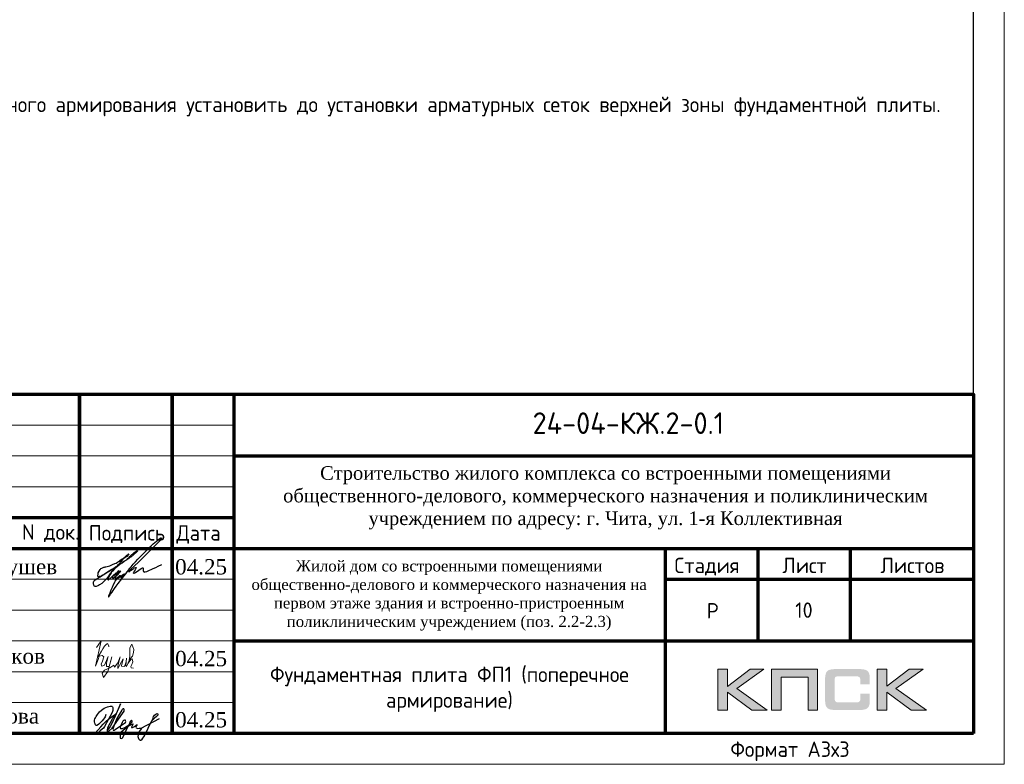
# Model space of a CAD drawing. Header units: millimetres. Extents: x -56135 to 1694203, y -446411 to -23139.
# Tile 148 of 256: x 791051 to 807022, y -194785 to -182712. Entities that reach past the tile are written whole.
import ezdxf
from ezdxf.enums import TextEntityAlignment as Align

# ---------------------------------------------------------------- set-up
doc = ezdxf.new("R2010")
doc.units = ezdxf.units.MM
for name, color, linetype in [('PDF _S_NET_PROFILE_AXIS', 7, 'Continuous'), ('PDF7_Text', 7, 'Continuous'), ('Рамка печать', 7, 'Continuous'), ('ТОЛСТЫЕ_ОСНОВНЫЕ', 6, 'Continuous')]:
    doc.layers.add(name, color=color, linetype=linetype)
for name, color, linetype, lineweight in [('Выноски', 20, 'Continuous', 20), ('Каркасы ригель', 3, 'Continuous', 0), ('Рамка', 7, 'Continuous', 70), ('Текст', 7, 'Continuous', 25), ('ТОНКИЕ', 7, 'Continuous', 9)]:
    doc.layers.add(name, color=color, linetype=linetype, lineweight=lineweight)
doc.styles.add('GOST-2.304_Type-B', font='GOST_Common.ttf')
doc.styles.add('PDF Times New Roman', font='times.ttf')
doc.styles.add('style1', font='GOST_Common.ttf', dxfattribs={"height": 500})
doc.styles.add('ГОСТ', font='GOST_Common.ttf')

# ---------------------------------------------------------------- blocks, each defined once
blk = doc.blocks.new('*U43')
at = {"layer": 'ТОЛСТЫЕ_ОСНОВНЫЕ', "color": 6}
blk.add_lwpolyline([(20, 5), (886, 5), (886, 415), (20, 415)], close=True, dxfattribs=at)
at = {"layer": 'ТОНКИЕ'}
blk.add_lwpolyline([(0, 0), (891, 0), (891, 420), (0, 420)], close=True, dxfattribs=at)
at = {"layer": 'Текст', "style": 'style1'}
blk.add_text('Формат А3х3', height=2.5, dxfattribs=at).set_placement((846.57, 1.2))
blk = doc.blocks.new('11')
at = {"layer": 'Выноски'}
for p, q in [((47962, 66737), (47989, 66781)), ((47989, 66781), (48016, 66806)), ((48016, 66806), (48038, 66823)), ((48038, 66823), (48060, 66786)), ((48060, 66786), (48058, 66769)), ((47885, 66608), (47944, 66700)), ((47944, 66700), (47962, 66737))]:
    blk.add_line(p, q, dxfattribs=at)
blk.add_lwpolyline([(47863, 66761), (47937, 66865), (47843, 66458), (47885, 66564), (47905, 66616), (47954, 66628), (47979, 66606), (47957, 66539), (47937, 66487), (47947, 66458), (47991, 66470), (48051, 66611), (48041, 66569), (48023, 66505), (48023, 66448), (48065, 66448), (48090, 66529), (48110, 66608), (48043, 66369), (47972, 66275), (47954, 66344), (47991, 66389), (48078, 66431), (48142, 66470), (48154, 66441), (48204, 66512), (48246, 66606), (48209, 66455), (48204, 66418), (48295, 66574), (48265, 66463), (48265, 66455), (48312, 66453), (48342, 66529), (48347, 66584), (48337, 66465), (48349, 66453), (48401, 66569), (48443, 66616), (48461, 66678), (48466, 66727), (48436, 66811), (48399, 66754), (48399, 66618), (48389, 66549), (48374, 66507), (48416, 66564), (48441, 66576), (48451, 66524), (48433, 66482), (48419, 66453), (48424, 66428), (48458, 66421)], dxfattribs=at)
blk = doc.blocks.new('яяя')
at = {"lineweight": 30}
for points in [[(345424, 110432), (345425, 110410), (345424, 110397), (345417, 110379), (345406, 110350), (345390, 110319), (345357, 110275), (345310, 110221), (345265, 110176), (345198, 110110), (345161, 110077), (345133, 110066), (345116, 110066), (345102, 110075), (345090, 110091), (345082, 110115), (345074, 110146), (345066, 110182), (345064, 110206), (345067, 110234), (345077, 110278), (345095, 110320), (345114, 110361), (345134, 110395), (345159, 110428), (345195, 110469), (345228, 110506), (345284, 110560), (345331, 110595), (345379, 110625), (345435, 110648), (345486, 110670), (345532, 110686), (345573, 110696), (345605, 110698), (345621, 110695), (345635, 110687), (345648, 110671), (345656, 110649), (345659, 110625), (345659, 110583), (345656, 110553), (345647, 110523), (345635, 110489), (345387, 110033), (345349, 109985), (345311, 109948), (345247, 109889), (345209, 109858), (345192, 109844), (345180, 109837), (345157, 109833), (345150, 109835), (345140, 109842), (345135, 109856), (345138, 109881), (345148, 109892), (345183, 109930), (345267, 110024), (345343, 110105), (345455, 110213), (345617, 110343), (345775, 110456), (345811, 110526), (345838, 110607), (345890, 110740), (345902, 110771), (345698, 110295), (345672, 110226), (345626, 110132), (345572, 110032), (345518, 109953), (345481, 109918), (345497, 110001), (345567, 110147), (345655, 110301), (345760, 110442)], [(345481, 109918), (345476, 109896), (345475, 109874), (345485, 109861), (345506, 109866), (345539, 109891), (345632, 109983), (345968, 110450), (346022, 110527), (346029, 110560), (346027, 110579), (346026, 110590), (346010, 110605), (345993, 110609), (345975, 110601), (345962, 110584), (345954, 110562), (345857, 110421), (345783, 110292), (345741, 110183), (345701, 110079), (345665, 109985), (345660, 109952), (345666, 109929), (345669, 109915), (345682, 109910), (345702, 109914), (345735, 109941), (345846, 110007), (346065, 110160), (346075, 110193), (346070, 110217), (346066, 110236), (346052, 110241), (346030, 110241), (346007, 110228), (345978, 110203), (345960, 110164), (345892, 110010), (345895, 109986), (345904, 109966), (345925, 109964), (345969, 109968), (346045, 110000), (346218, 110114), (346261, 110154), (346280, 110184), (346282, 110210), (346278, 110225), (346263, 110229), (346241, 110222), (346220, 110198), (346162, 110049), (345989, 109904), (345932, 109849), (345906, 109805), (345891, 109739), (345890, 109690), (345899, 109652), (345924, 109647), (345956, 109655), (345980, 109674), (346058, 109838), (346158, 110046), (346261, 110098), (346314, 110120), (346292, 110079), (346269, 110036), (346261, 110008), (346267, 109998), (346293, 109998), (346363, 110039), (346445, 110095), (346421, 110068), (346414, 110040), (346407, 110011), (346416, 109990), (346466, 109972), (346509, 109977), (346574, 109984), (347172, 110293)], [(346586, 109971), (346543, 109917), (346509, 109873), (346489, 109825), (346475, 109767), (346472, 109710), (346478, 109675), (346485, 109641), (346501, 109621), (346517, 109602), (346542, 109589), (346568, 109592), (346605, 109620), (346680, 109731), (346736, 109842), (346865, 110115), (346962, 110290), (346969, 110318), (346979, 110360), (347013, 110403), (347056, 110434), (347091, 110450), (347109, 110450), (347121, 110434), (347115, 110405), (347072, 110355), (347012, 110307), (346924, 110222)]]:
    blk.add_lwpolyline(points, dxfattribs=at)
blk = doc.blocks.new('A$Cd09756da')
at = {"layer": 'Рамка печать', "lineweight": 20}
h = blk.add_hatch(color=0, dxfattribs=at)
h.paths.add_polyline_path([(-3400, 1040), (-3624, 1040), (-3991, 764), (-3991, 1040), (-4146, 1040), (-4146, 378), (-3991, 378), (-3991, 669), (-3594, 378), (-3346, 378), (-3840, 728)])
h.paths.add_polyline_path([(-3122, 915), (-2683, 915), (-2683, 378), (-2529, 378), (-2529, 1040), (-2693, 1040), (-3276, 1040), (-3276, 883), (-3276, 378), (-3122, 378)])
h.paths.add_polyline_path([(-1408, 1043), (-1563, 1043), (-1563, 380), (-1408, 380), (-1408, 672), (-1011, 380), (-763, 380), (-1257, 731), (-817, 1043), (-1041, 1043), (-1408, 767)])
blk.add_hatch(color=204, dxfattribs=at).paths.add_polyline_path([(-1693, 970), (-1695, 977), (-1697, 983), (-1701, 989), (-1704, 996), (-1708, 1000), (-1712, 1005), (-1716, 1010), (-1720, 1014), (-1725, 1017), (-1731, 1021), (-1737, 1025), (-1744, 1028), (-1750, 1030), (-1758, 1033), (-1765, 1035), (-1783, 1038), (-1802, 1041), (-1823, 1043), (-1846, 1043), (-2242, 1043), (-2265, 1043), (-2285, 1041), (-2305, 1038), (-2322, 1035), (-2330, 1032), (-2338, 1030), (-2344, 1028), (-2351, 1024), (-2357, 1021), (-2363, 1017), (-2368, 1014), (-2372, 1010), (-2376, 1005), (-2380, 1000), (-2384, 996), (-2387, 989), (-2390, 983), (-2393, 976), (-2396, 970), (-2398, 962), (-2401, 946), (-2404, 928), (-2406, 908), (-2406, 887), (-2406, 538), (-2406, 516), (-2404, 496), (-2401, 478), (-2398, 461), (-2396, 454), (-2393, 447), (-2390, 440), (-2387, 434), (-2384, 429), (-2380, 423), (-2376, 419), (-2372, 414), (-2368, 410), (-2362, 406), (-2357, 403), (-2351, 399), (-2344, 396), (-2337, 394), (-2330, 391), (-2322, 389), (-2305, 385), (-2285, 383), (-2264, 381), (-2242, 380), (-1846, 380), (-1823, 381), (-1802, 382), (-1783, 385), (-1766, 389), (-1758, 391), (-1750, 393), (-1744, 396), (-1737, 399), (-1731, 402), (-1725, 406), (-1720, 410), (-1716, 414), (-1712, 418), (-1708, 423), (-1704, 428), (-1701, 434), (-1697, 440), (-1695, 446), (-1693, 454), (-1690, 461), (-1686, 478), (-1684, 496), (-1682, 516), (-1682, 538), (-1682, 647), (-1836, 647), (-1836, 558), (-1836, 552), (-1837, 546), (-1838, 540), (-1840, 535), (-1842, 530), (-1844, 526), (-1846, 522), (-1850, 519), (-1853, 515), (-1857, 513), (-1862, 511), (-1867, 508), (-1872, 507), (-1878, 506), (-1884, 506), (-1890, 505), (-2209, 505), (-2214, 506), (-2219, 506), (-2223, 508), (-2227, 511), (-2231, 513), (-2235, 516), (-2238, 519), (-2241, 523), (-2244, 528), (-2246, 532), (-2248, 536), (-2249, 541), (-2251, 551), (-2252, 560), (-2252, 878), (-2252, 884), (-2251, 889), (-2250, 894), (-2248, 899), (-2247, 903), (-2245, 906), (-2242, 910), (-2240, 913), (-2236, 916), (-2233, 919), (-2229, 921), (-2225, 922), (-2220, 923), (-2215, 924), (-2210, 925), (-2204, 925), (-1890, 925), (-1884, 925), (-1878, 924), (-1872, 923), (-1868, 921), (-1863, 919), (-1858, 917), (-1854, 914), (-1851, 911), (-1847, 907), (-1844, 903), (-1842, 899), (-1840, 894), (-1838, 889), (-1837, 884), (-1836, 878), (-1836, 872), (-1836, 799), (-1682, 799), (-1682, 887), (-1682, 908), (-1684, 928), (-1686, 946), (-1690, 962)])
at = {"layer": 'PDF _S_NET_PROFILE_AXIS', "lineweight": 30, "elevation": 0}
blk.add_lwpolyline([(-13735, 2814), (-13718, 2835), (-13697, 2852), (-13684, 2869), (-13650, 2903), (-13642, 2907), (-13638, 2916), (-13629, 2920), (-13621, 2928), (-13600, 2945), (-13583, 2958), (-13570, 2962), (-13562, 2962), (-13562, 2958), (-13566, 2949), (-13578, 2937), (-13667, 2860), (-13684, 2852), (-13701, 2835), (-13752, 2805), (-13773, 2793), (-13799, 2776), (-13803, 2772), (-13807, 2772), (-13799, 2776), (-13786, 2784), (-13782, 2784), (-13777, 2789), (-13782, 2784), (-13786, 2780), (-13794, 2776), (-13811, 2763), (-13828, 2755), (-13845, 2738), (-13887, 2708), (-13926, 2674), (-13968, 2632), (-13981, 2619), (-13985, 2611), (-13993, 2606), (-14002, 2594), (-14019, 2573), (-14031, 2551), (-14040, 2535), (-14061, 2509), (-14086, 2488), (-14141, 2433), (-14175, 2408), (-14192, 2399), (-14205, 2391), (-14230, 2382), (-14256, 2382), (-14264, 2391), (-14268, 2403), (-14273, 2429), (-14273, 2454), (-14268, 2467), (-14260, 2479), (-14247, 2492), (-14222, 2505), (-14213, 2513), (-14197, 2522), (-14175, 2535), (-14163, 2539), (-14150, 2551), (-14133, 2560), (-14116, 2573), (-14074, 2598), (-14027, 2628), (-13985, 2653), (-13947, 2678), (-13930, 2691), (-13917, 2700), (-13904, 2704), (-13896, 2712), (-13896, 2708), (-13904, 2704), (-13909, 2700), (-13921, 2691), (-13938, 2678), (-13976, 2657), (-14061, 2602), (-14103, 2577), (-14137, 2560), (-14150, 2551), (-14163, 2547), (-14171, 2543), (-14180, 2543), (-14192, 2539), (-14201, 2543), (-14205, 2547), (-14205, 2564), (-14201, 2577), (-14201, 2590), (-14197, 2606), (-14184, 2632), (-14167, 2657), (-14158, 2666), (-14154, 2674), (-14141, 2678), (-14108, 2695), (-14095, 2695), (-14086, 2700), (-14074, 2704), (-14010, 2717), (-13985, 2729), (-13964, 2738), (-13926, 2755), (-13904, 2763), (-13883, 2776), (-13866, 2789), (-13854, 2801), (-13820, 2827), (-13794, 2839), (-13782, 2848), (-13765, 2860), (-13731, 2890), (-13714, 2903), (-13705, 2911), (-13701, 2911), (-13710, 2894), (-13735, 2869), (-13748, 2860), (-13782, 2835), (-13794, 2827), (-13807, 2814), (-13832, 2784), (-13845, 2772), (-13849, 2763), (-13866, 2742), (-13879, 2733), (-13892, 2717), (-13896, 2712), (-13896, 2708), (-13900, 2704), (-13909, 2700), (-13921, 2687), (-13943, 2662), (-13955, 2649), (-13968, 2632), (-13976, 2619), (-13985, 2611), (-13989, 2606), (-13985, 2611), (-13981, 2611), (-13985, 2606), (-13993, 2585), (-14002, 2581), (-14006, 2573), (-14010, 2568), (-14036, 2518), (-14036, 2505), (-14040, 2496), (-14036, 2492), (-14031, 2492), (-14019, 2505), (-14006, 2513), (-13951, 2568), (-13917, 2594), (-13904, 2606), (-13892, 2611), (-13887, 2619), (-13875, 2632), (-13871, 2640), (-13862, 2640), (-13862, 2636), (-13879, 2619), (-13896, 2598), (-13921, 2577), (-13934, 2568), (-13947, 2556), (-13951, 2556), (-13959, 2551), (-13964, 2543), (-13964, 2522), (-13959, 2518), (-13951, 2518), (-13938, 2526), (-13921, 2543), (-13913, 2556), (-13904, 2564), (-13879, 2594), (-13862, 2611), (-13854, 2623), (-13841, 2628), (-13837, 2632), (-13832, 2632), (-13845, 2619), (-13854, 2606), (-13866, 2598), (-13887, 2573), (-13904, 2551), (-13913, 2543), (-13917, 2535), (-13921, 2522), (-13921, 2509), (-13917, 2505), (-13904, 2501), (-13900, 2505), (-13892, 2522), (-13879, 2535), (-13858, 2551), (-13849, 2560), (-13837, 2560), (-13832, 2551), (-13832, 2526), (-13828, 2526), (-13820, 2530), (-13807, 2539), (-13782, 2564), (-13773, 2577), (-13769, 2581), (-13769, 2585), (-13773, 2585), (-13777, 2581), (-13786, 2577), (-13811, 2560), (-13841, 2539), (-13879, 2513), (-13887, 2509), (-13900, 2505), (-13909, 2496), (-13926, 2471), (-13934, 2450), (-13955, 2412), (-13972, 2369), (-13993, 2323), (-14010, 2272), (-14019, 2251), (-14031, 2225), (-14031, 2213), (-14027, 2213), (-14023, 2217), (-14019, 2225), (-14010, 2238), (-14006, 2247), (-13998, 2259), (-13972, 2293), (-13955, 2319), (-13934, 2352), (-13904, 2386), (-13875, 2429), (-13816, 2509), (-13782, 2551), (-13752, 2590), (-13727, 2623), (-13701, 2653), (-13684, 2678), (-13663, 2704), (-13629, 2746), (-13595, 2784), (-13553, 2827), (-13464, 2920), (-13418, 2962), (-13380, 3004), (-13341, 3043), (-13308, 3072), (-13278, 3098), (-13253, 3119), (-13231, 3136), (-13214, 3148), (-13202, 3157), (-13193, 3165), (-13185, 3165), (-13185, 3170), (-13176, 3174), (-13176, 3153), (-13185, 3140), (-13193, 3131), (-13197, 3123), (-13295, 3026), (-13320, 2996), (-13354, 2966), (-13540, 2780), (-13617, 2712), (-13672, 2657), (-13680, 2645), (-13689, 2636), (-13697, 2632), (-13701, 2628), (-13701, 2623), (-13697, 2623), (-13689, 2628), (-13676, 2640), (-13646, 2657), (-13633, 2670), (-13621, 2674), (-13612, 2683), (-13595, 2691), (-13583, 2691), (-13583, 2683), (-13591, 2666), (-13600, 2653), (-13617, 2632), (-13621, 2619), (-13625, 2611), (-13629, 2606), (-13629, 2602), (-13621, 2594), (-13617, 2598), (-13612, 2598), (-13604, 2602), (-13591, 2611), (-13540, 2649), (-13502, 2674), (-13477, 2683), (-13473, 2683), (-13468, 2678), (-13468, 2640), (-13464, 2628), (-13460, 2619), (-13451, 2615), (-13443, 2619), (-13435, 2619), (-13409, 2628), (-13367, 2645), (-13337, 2657), (-13308, 2674), (-13265, 2691), (-13223, 2712), (-13168, 2738)], dxfattribs=at)
at = {"layer": 'Рамка'}
for p, q in [((-14500, 0), (-14500, 5500)), ((-14500, 5500), (-14500, 0)), ((-13000, 5500), (-13000, 0)), ((-13000, 0), (-13000, 5500)), ((-12000, 5500), (-12000, 0)), ((-5000, 3000), (-5000, 0))]:
    blk.add_line(p, q, dxfattribs=at)
at = {"layer": 'Рамка', "color": 7, "lineweight": 15}
for p, q in [((-18500, 5000), (-12000, 5000)), ((-18500, 4500), (-12000, 4500)), ((-18500, 4000), (-12000, 4000)), ((-18500, 2500), (-12000, 2500)), ((-18500, 2000), (-12000, 2000)), ((-18500, 1500), (-12000, 1500)), ((-18500, 1000), (-12000, 1000)), ((-18500, 500), (-12000, 500))]:
    blk.add_line(p, q, dxfattribs=at)
at = {"layer": 'Рамка', "color": 7}
for p, q in [((-12000, 4500), (0, 4500)), ((-18500, 3500), (-12000, 3500)), ((-18500, 3000), (0, 3000)), ((-3500, 3000), (-3500, 1500)), ((-2000, 3000), (-2000, 1500)), ((-5000, 2500), (0, 2500)), ((-5000, 2500), (0, 2500)), ((-12000, 1500), (0, 1500))]:
    blk.add_line(p, q, dxfattribs=at)
at = {"layer": 'Рамка'}
blk.add_lwpolyline([(0, 0), (-18500, 0), (-18500, 5500), (0, 5500)], close=True, dxfattribs=at)
at = {"layer": 'Рамка печать', "color": 0, "lineweight": 20}
for points in [[(-4146, 378), (-4146, 1040), (-3991, 1040), (-3991, 764), (-3624, 1040), (-3400, 1040), (-3840, 728), (-3346, 378), (-3594, 378), (-3991, 669), (-3991, 378), (-4146, 378)], [(-3122, 378), (-3122, 915), (-2683, 915), (-2683, 378), (-2529, 378), (-2529, 1040), (-2693, 1040), (-3276, 1040), (-3276, 883), (-3276, 378), (-3122, 378)], [(-1563, 380), (-1563, 1043), (-1408, 1043), (-1408, 767), (-1041, 1043), (-817, 1043), (-1257, 731), (-763, 380), (-1011, 380), (-1408, 672), (-1408, 380), (-1563, 380)]]:
    blk.add_lwpolyline(points, close=True, dxfattribs=at)
at = {"color": 2, "lineweight": 60, "xscale": 0.5, "yscale": 0.5, "zscale": 0.5}
blk.add_blockref('яяя', (-186789, -54904), dxfattribs=at)
at = {"layer": 'Выноски', "color": 0}
blk.add_blockref('11', (-62086, -65365), dxfattribs=at)
at = {"layer": 'PDF7_Text', "char_height": 248, "attachment_point": 7, "style": 'PDF Times New Roman'}
for s, insert in [('04.25', (-12950, 2573)), ('Патрушев', (-16471, 2500)), ('04.25', (-12950, 1085)), ('Жукова', (-16392, 79)), ('04.25', (-12950, 93))]:
    blk.add_mtext(s, dxfattribs=dict(at, insert=insert))
at = {"layer": 'PDF7_Text', "insert": (-11946, 1667), "char_height": 180, "width": 6881.02, "attachment_point": 7, "style": 'PDF Times New Roman'}
blk.add_mtext('\\pxqc;Жилой дом со встроенными помещениями общественно-делового и коммерческого назначения на первом этаже здания и встроенно-пристроенным поликлиническим учреждением (поз. 2.2-2.3)', dxfattribs=at)
at = {"layer": 'PDF7_Text', "insert": (-16432, 1050), "char_height": 247.95, "attachment_point": 7, "style": 'PDF Times New Roman'}
blk.add_mtext_dynamic_manual_height_columns('{\\C256;Куликов}', width=2000, gutter_width=1250, heights=[0], dxfattribs=at)
at = {"layer": 'Текст', "color": 7, "style": 'ГОСТ'}
blk.add_text('24-04-КЖ.2-0.1', height=350, dxfattribs=at).set_placement((-5599, 5031), align=Align.MIDDLE_CENTER)
for s, p in [('N док.', (-15435, 3141)), ('Подпись', (-14351, 3127)), ('Дата', (-12929, 3127)), ('Стадия', (-4850, 2600)), ('Лист', (-3100, 2600)), ('Листов', (-1508, 2600)), ('Р', (-4328, 1863))]:
    blk.add_text(s, height=250, dxfattribs=at).set_placement(p)
at = {"layer": 'Текст', "color": 7, "insert": (-11741, 4333), "char_height": 220, "attachment_point": 1, "style": 'ГОСТ'}
blk.add_mtext_dynamic_manual_height_columns('\\pxqc;{\\fTimes New Roman|b0|i0|c204|p18;\\C256;Строительство жилого комплекса со встроенными помещениями общественного-делового, коммерческого назначения и поликлиническим учреждением по адресу: г. Чита, ул. 1-я Коллективная}', width=11543.07, gutter_width=12.5, heights=[0], dxfattribs=at)
blk = doc.blocks.new('*T1082')
at = {"layer": 'Каркасы ригель', "color": 0, "linetype": 'ByBlock', "lineweight": -2, "transparency": 16777216}
for p, q in [((0, 0), (1500, 0)), ((0, -1000), (1500, -1000))]:
    blk.add_line(p, q, dxfattribs=at)
at = {"layer": 'Каркасы ригель', "color": 0, "linetype": 'ByBlock', "lineweight": 50, "transparency": 16777216}
for p, q in [((0, 0), (0, -1000)), ((1500, 0), (1500, -1000))]:
    blk.add_line(p, q, dxfattribs=at)
at = {"layer": 'Каркасы ригель', "color": 0, "linetype": 'Continuous', "lineweight": 0, "transparency": 16777216, "insert": (750, -500), "char_height": 250, "width": 1000, "attachment_point": 5, "style": 'ГОСТ'}
blk.add_mtext('10', dxfattribs=at)

msp = doc.modelspace()

# ---------------------------------------------------------------- block references
at = {"xscale": 100, "yscale": 100, "zscale": 100}
msp.add_blockref('*U43', (717922.4, -194784.8), dxfattribs=at)
at = {"lineweight": 50, "ltscale": 100}
msp.add_blockref('A$Cd09756da', (806522.4, -194284.8), dxfattribs=at)
msp.add_blockref('*T1082', (803022.4, -191784.8))

# ---------------------------------------------------------------- texts
at = {"layer": 'Текст', "insert": (787575, -183961), "char_height": 250, "width": 18388.819, "attachment_point": 1, "style": 'GOST-2.304_Type-B'}
msp.add_mtext('\\pxi-3,l3,qj,t3;1.^IКаркасы поперечного армирования установить до установки арматурных сеток верхней зоны фундаментной плиты. ', dxfattribs=at)
at = {"layer": 'Текст', "color": 7, "insert": (794522.4, -192784.8), "char_height": 250, "attachment_point": 1, "style": 'ГОСТ'}
msp.add_mtext_dynamic_manual_height_columns('\\pxsm1,qc;\\PФундаментная плита ФП1 (поперечное армирование)', width=7000, gutter_width=12.5, heights=[1500], dxfattribs=at)

doc.saveas('drawing.dxf')
